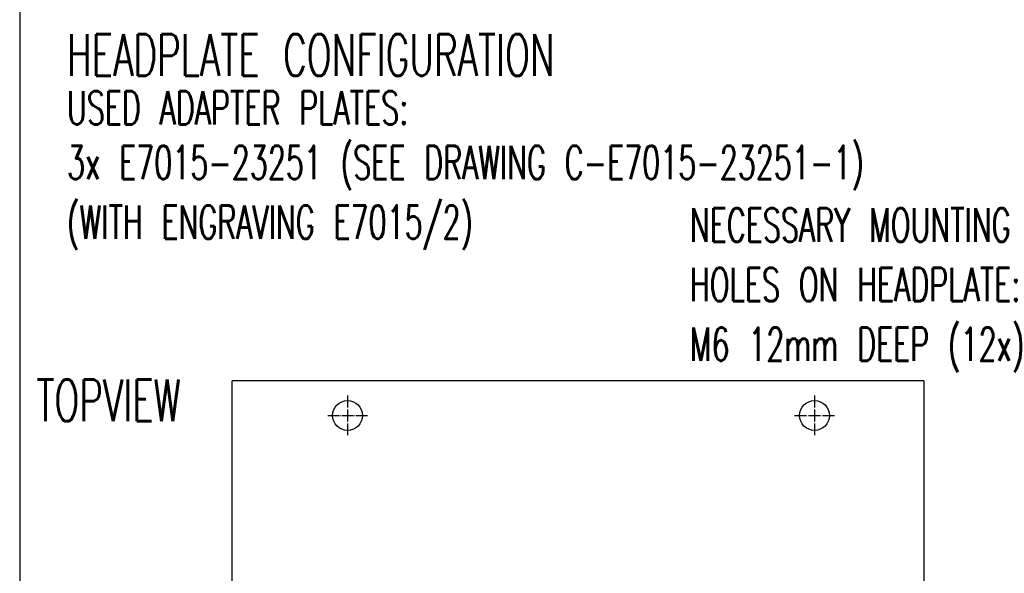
# Model space of a CAD drawing. Extents: x -1765 to 4890, y -3431 to 1272.
# Tile 88 of 189: x 400 to 1391, y -1416 to -859. Entities that reach past the tile are written whole.
import ezdxf

# ---------------------------------------------------------------- set-up
doc = ezdxf.new("R2010")
doc.units = 0
doc.linetypes.add('DOT_CENTER', pattern=[14, 12, -1, 0, -1])
for name, color, linetype in [('1', 7, 'CONTINUOUS'), ('16', 7, 'CONTINUOUS'), ('DIMPROHIDE', 7, 'CONTINUOUS'), ('OBJECT', 7, 'CONTINUOUS')]:
    doc.layers.add(name, color=color, linetype=linetype)
doc.styles.add('CONVERTER_2', font='txt.shx', dxfattribs={"width": 0.63})

# ---------------------------------------------------------------- blocks, each defined once
blk = doc.blocks.new('TEXT__62', base_point=(-2000, -2800))
at = {"layer": '1', "color": 7, "linetype": 'CONTINUOUS'}
blk.add_line((400, 800), (400, -2170), dxfattribs=at)
at = {"layer": '1', "color": 7, "style": 'CONVERTER_2', "width": 0.63}
blk.add_text('HEADPLATE CONFIGURATION', height=42, dxfattribs=at).set_placement((447.64, -914.98))
at = {"layer": '1', "color": 1, "style": 'CONVERTER_2', "width": 0.63}
for s, p in [('USED ADAPTER PLATES:', (447.64, -963.98)), ('3x E7015-23251 (SEE DRAWING C-E7015-23251-1)', (447.64, -1018.98)), ('(WITH ENGRAVING E7015/2)', (447.64, -1078.98)), ('NECESSARY MOUNTING', (1074.64, -1081.98)), ('HOLES ON HEADPLATE:', (1074.64, -1141.98)), ('M6 12mm DEEP (12x)', (1074.64, -1201.98))]:
    blk.add_text(s, height=33.6, dxfattribs=at).set_placement(p)
blk = doc.blocks.new('HEADPLATE_TEL', base_point=(614, -2216.07))
at = {"layer": '16', "color": 1, "linetype": 'DOT_CENTER'}
for p, q in [((730, -1236.88), (730, -1276.88)), ((1200, -1236.88), (1200, -1276.88)), ((710, -1256.88), (750, -1256.88)), ((1180, -1256.88), (1220, -1256.88))]:
    blk.add_line(p, q, dxfattribs=at)
at = {"layer": 'DIMPROHIDE', "color": 7, "linetype": 'CONTINUOUS'}
for p, q in [((614, -2036.88), (614, -1221.88)), ((1310, -1221.88), (1310, -1557.22))]:
    blk.add_line(p, q, dxfattribs=at)
for centre in [(730, -1256.88), (1200, -1256.88)]:
    blk.add_circle(centre, 15, dxfattribs=at)
at = {"layer": 'OBJECT', "color": 7, "linetype": 'CONTINUOUS'}
blk.add_line((1310, -1221.88), (614, -1221.88), dxfattribs=at)
blk.add_line((1310, -1221.88), (614, -1221.88), dxfattribs=at)
at = {"layer": '1', "color": 1, "style": 'CONVERTER_2', "width": 0.63}
blk.add_text('TOPVIEW', height=42, dxfattribs=at).set_placement((416.86, -1262.6))

msp = doc.modelspace()

# ---------------------------------------------------------------- block references
at = {"layer": '1'}
for name, p in [('TEXT__62', (-2000, -2800)), ('HEADPLATE_TEL', (614, -2216.07))]:
    msp.add_blockref(name, p, dxfattribs=at)

doc.saveas('drawing.dxf')
